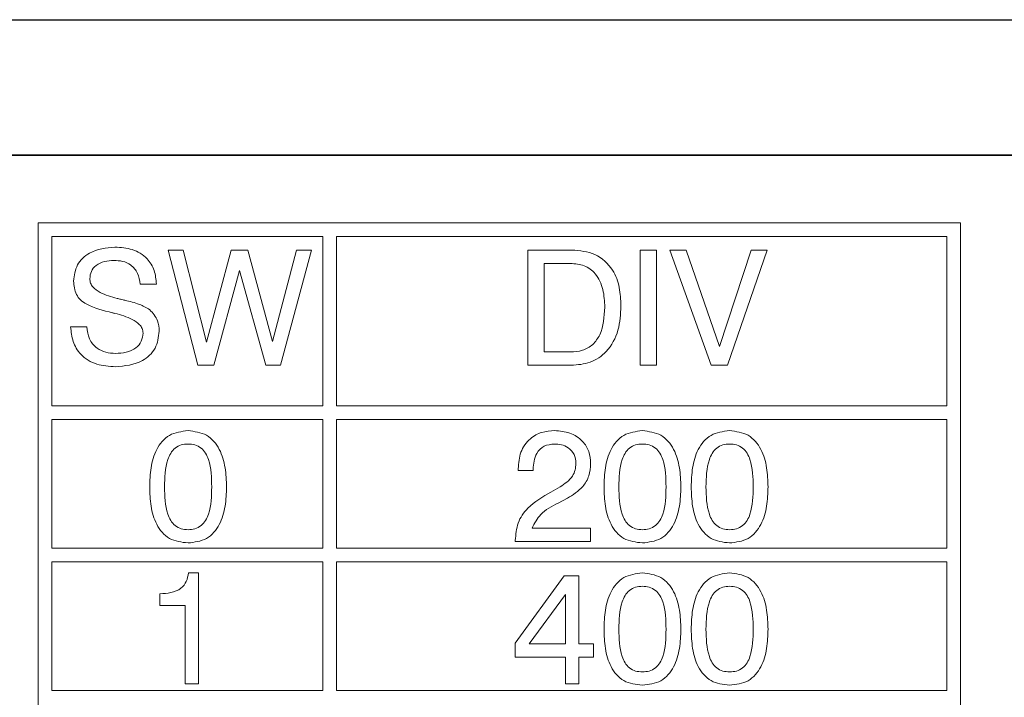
# Model space of a CAD drawing. Header units: millimetres. Extents: x 28 to 178, y 29 to 265.
# Tile 14 of 92: x 52 to 66, y 137 to 147. Entities that reach past the tile are written whole.
import ezdxf

# ---------------------------------------------------------------- set-up
doc = ezdxf.new("R2010")
doc.units = ezdxf.units.MM
doc.layers.add('TEXT', color=4, linetype='Continuous', lineweight=5)

msp = doc.modelspace()

# ---------------------------------------------------------------- linework, layer by layer
at = {"color": 7, "linetype": 'Continuous', "lineweight": 30}
for p, q in [((41.144, 147.112), (107.144, 147.112)), ((41.144, 145.112), (107.144, 145.112)), ((100.144, 145.112), (48.144, 145.112))]:
    msp.add_line(p, q, dxfattribs=at)
at = {"layer": 'TEXT'}
for p, q in [((65.744, 144.112), (52.144, 144.112)), ((52.144, 144.112), (52.144, 120.212)), ((65.744, 120.212), (65.744, 144.112)), ((52.344, 143.912), (52.344, 141.412)), ((56.344, 143.912), (52.344, 143.912)), ((56.344, 143.912), (56.344, 141.412)), ((56.544, 141.412), (56.544, 143.912)), ((65.544, 143.912), (56.544, 143.912)), ((65.544, 141.412), (65.544, 143.912)), ((54.061, 143.712), (54.283, 143.712)), ((54.497, 142.012), (54.061, 143.712)), ((54.283, 143.712), (54.629, 142.353)), ((54.629, 142.353), (54.991, 143.712)), ((54.991, 143.712), (55.234, 143.712)), ((55.234, 143.712), (55.602, 142.362)), ((55.602, 142.362), (55.953, 143.712)), ((56.175, 143.712), (55.717, 142.012)), ((55.953, 143.712), (56.175, 143.712)), ((59.366, 143.712), (60.014, 143.712)), ((59.366, 142.012), (59.366, 143.712)), ((61.023, 143.712), (61.262, 143.712)), ((61.023, 142.012), (61.023, 143.712)), ((61.262, 143.712), (61.262, 142.012)), ((61.459, 143.712), (61.7, 143.712)), ((62.069, 142.012), (61.459, 143.712)), ((61.7, 143.712), (62.191, 142.289)), ((62.191, 142.289), (62.66, 143.712)), ((62.897, 143.712), (62.309, 142.012)), ((62.66, 143.712), (62.897, 143.712)), ((59.606, 143.516), (59.606, 142.208)), ((59.995, 143.516), (59.606, 143.516)), ((55.111, 143.413), (54.737, 142.012)), ((55.5, 142.012), (55.111, 143.413)), ((53.887, 143.211), (53.647, 143.21)), ((52.623, 142.579), (52.862, 142.579)), ((59.606, 142.208), (59.995, 142.208)), ((54.737, 142.012), (54.497, 142.012)), ((55.717, 142.012), (55.5, 142.012)), ((60.005, 142.012), (59.366, 142.012)), ((61.262, 142.012), (61.023, 142.012)), ((62.309, 142.012), (62.069, 142.012)), ((56.344, 141.412), (52.344, 141.412)), ((65.544, 141.412), (56.544, 141.412)), ((52.344, 141.212), (52.344, 139.312)), ((52.344, 141.212), (56.344, 141.212)), ((56.344, 141.212), (56.344, 139.312)), ((56.544, 141.212), (65.544, 141.212)), ((56.544, 139.312), (56.544, 141.212)), ((65.544, 139.312), (65.544, 141.212)), ((59.225, 140.458), (59.225, 140.486)), ((59.442, 140.458), (59.225, 140.458)), ((59.442, 140.477), (59.442, 140.458)), ((59.704, 140.141), (59.84, 140.217)), ((59.948, 140.049), (59.812, 139.979)), ((59.427, 139.608), (60.292, 139.608)), ((60.292, 139.608), (60.292, 139.412)), ((59.181, 139.412), (59.181, 139.425)), ((60.292, 139.412), (59.181, 139.412)), ((56.344, 139.312), (52.344, 139.312)), ((65.544, 139.312), (56.544, 139.312)), ((52.344, 139.112), (52.344, 137.212)), ((52.344, 139.112), (56.344, 139.112)), ((56.344, 139.112), (56.344, 137.212)), ((56.544, 137.212), (56.544, 139.112)), ((56.544, 139.112), (65.544, 139.112)), ((65.544, 137.212), (65.544, 139.112)), ((54.361, 138.947), (54.508, 138.947)), ((54.508, 138.947), (54.508, 137.312)), ((59.181, 137.912), (59.902, 138.903)), ((59.902, 138.903), (60.118, 138.903)), ((60.118, 138.903), (60.118, 137.9)), ((53.941, 138.467), (53.941, 138.641)), ((59.922, 138.63), (59.386, 137.9)), ((59.922, 137.9), (59.922, 138.63)), ((54.312, 138.467), (53.941, 138.467)), ((54.312, 137.312), (54.312, 138.467)), ((59.181, 137.704), (59.181, 137.912)), ((59.386, 137.9), (59.922, 137.9)), ((60.118, 137.9), (60.336, 137.9)), ((60.336, 137.9), (60.336, 137.704)), ((59.922, 137.704), (59.181, 137.704)), ((59.922, 137.312), (59.922, 137.704)), ((60.118, 137.704), (60.118, 137.312)), ((60.336, 137.704), (60.118, 137.704)), ((54.508, 137.312), (54.312, 137.312)), ((60.118, 137.312), (59.922, 137.312)), ((56.344, 137.212), (52.344, 137.212)), ((65.544, 137.212), (56.544, 137.212))]:
    msp.add_line(p, q, dxfattribs=at)
for points, knots in [([(52.666, 143.255), (52.677, 143.338), (52.699, 143.505), (52.931, 143.72), (53.146, 143.742), (53.277, 143.756)], [0, 0, 0, 0, 0.280082, 0.560249, 1, 1, 1, 1]), ([(53.277, 143.756), (53.364, 143.75), (53.537, 143.739), (53.75, 143.609), (53.87, 143.415), (53.881, 143.279), (53.887, 143.211)], [0, 0, 0, 0, 0.28065, 0.5597, 0.77949, 1, 1, 1, 1]), ([(60.014, 143.712), (60.132, 143.702), (60.368, 143.683), (60.624, 143.448), (60.727, 143.162), (60.735, 142.979), (60.739, 142.887)], [0, 0, 0, 0, 0.280044, 0.558115, 0.778718, 1, 1, 1, 1]), ([(53.262, 143.559), (53.216, 143.557), (53.122, 143.552), (53.001, 143.496), (52.918, 143.401), (52.91, 143.327), (52.906, 143.29)], [0, 0, 0, 0, 0.281007, 0.560857, 0.78037, 1, 1, 1, 1]), ([(53.647, 143.21), (53.64, 143.264), (53.625, 143.373), (53.522, 143.495), (53.391, 143.553), (53.305, 143.557), (53.262, 143.559)], [0, 0, 0, 0, 0.280268, 0.558885, 0.779095, 1, 1, 1, 1]), ([(60.5, 142.869), (60.496, 142.956), (60.488, 143.13), (60.388, 143.359), (60.201, 143.5), (60.063, 143.51), (59.995, 143.516)], [0, 0, 0, 0, 0.281177, 0.560592, 0.779794, 1, 1, 1, 1]), ([(53.239, 142.787), (53.106, 142.819), (52.939, 142.859), (52.767, 142.971), (52.683, 143.082), (52.673, 143.186), (52.666, 143.255)], [0, 0, 0, 0, 0.500944, 0.626189, 0.751266, 1, 1, 1, 1]), ([(52.906, 143.29), (52.908, 143.268), (52.913, 143.223), (52.963, 143.147), (53.093, 143.057), (53.222, 143.022), (53.308, 142.999)], [0, 0, 0, 0, 0.124789, 0.249814, 0.499491, 1, 1, 1, 1]), ([(53.308, 142.999), (53.325, 142.995), (53.356, 142.987), (53.386, 142.98), (53.4, 142.976)], [0, 0, 0, 0, 0.559991, 1, 1, 1, 1]), ([(53.4, 142.976), (53.404, 142.975), (53.412, 142.974), (53.42, 142.972), (53.424, 142.971)], [0, 0, 0, 0, 0.559964, 1, 1, 1, 1]), ([(53.424, 142.971), (53.496, 142.954), (53.625, 142.925), (53.74, 142.86), (53.79, 142.832)], [0, 0, 0, 0, 0.560907, 1, 1, 1, 1]), ([(60.739, 142.887), (60.733, 142.766), (60.72, 142.524), (60.558, 142.215), (60.291, 142.034), (60.1, 142.019), (60.005, 142.012)], [0, 0, 0, 0, 0.280935, 0.560147, 0.779661, 1, 1, 1, 1]), ([(53.277, 142.778), (53.27, 142.779), (53.258, 142.782), (53.245, 142.785), (53.239, 142.787)], [0, 0, 0, 0, 0.560026, 1, 1, 1, 1]), ([(53.691, 142.488), (53.688, 142.511), (53.682, 142.556), (53.629, 142.631), (53.495, 142.719), (53.365, 142.754), (53.277, 142.778)], [0, 0, 0, 0, 0.124674, 0.249607, 0.499328, 1, 1, 1, 1]), ([(53.79, 142.832), (53.836, 142.781), (53.917, 142.69), (53.926, 142.568), (53.93, 142.515)], [0, 0, 0, 0, 0.558282, 1, 1, 1, 1]), ([(59.995, 142.208), (60.054, 142.212), (60.172, 142.22), (60.331, 142.31), (60.481, 142.527), (60.492, 142.728), (60.5, 142.869)], [0, 0, 0, 0, 0.187233, 0.373775, 0.560602, 1, 1, 1, 1]), ([(53.284, 141.99), (53.19, 141.996), (53.004, 142.007), (52.771, 142.146), (52.646, 142.359), (52.63, 142.505), (52.623, 142.579)], [0, 0, 0, 0, 0.280659, 0.559431, 0.779299, 1, 1, 1, 1]), ([(52.862, 142.579), (52.869, 142.518), (52.882, 142.396), (52.998, 142.262), (53.142, 142.195), (53.237, 142.189), (53.285, 142.186)], [0, 0, 0, 0, 0.2799185, 0.5588307, 0.779101, 1, 1, 1, 1]), ([(53.93, 142.515), (53.919, 142.427), (53.897, 142.25), (53.649, 142.024), (53.423, 142.003), (53.284, 141.99)], [0, 0, 0, 0, 0.280008, 0.560068, 1, 1, 1, 1]), ([(53.285, 142.186), (53.338, 142.189), (53.444, 142.194), (53.583, 142.255), (53.677, 142.362), (53.686, 142.446), (53.691, 142.488)], [0, 0, 0, 0, 0.281122, 0.560947, 0.780342, 1, 1, 1, 1]), ([(53.789, 140.217), (53.792, 140.311), (53.798, 140.5), (53.863, 140.732), (53.967, 140.891), (54.114, 141.018), (54.258, 141.035), (54.354, 141.047)], [0, 0, 0, 0, 0.250947, 0.50124, 0.626587, 0.751761, 1, 1, 1, 1]), ([(54.354, 141.047), (54.45, 141.035), (54.594, 141.019), (54.741, 140.892), (54.846, 140.733), (54.912, 140.501), (54.919, 140.311), (54.922, 140.217)], [0, 0, 0, 0, 0.248319, 0.373488, 0.498826, 0.749058, 1, 1, 1, 1]), ([(59.225, 140.486), (59.23, 140.569), (59.242, 140.733), (59.379, 140.93), (59.568, 141.034), (59.697, 141.042), (59.762, 141.047)], [0, 0, 0, 0, 0.280449, 0.5593599, 0.7793083, 1, 1, 1, 1]), ([(59.762, 141.047), (59.838, 141.041), (59.989, 141.03), (60.172, 140.91), (60.278, 140.741), (60.288, 140.622), (60.292, 140.562)], [0, 0, 0, 0, 0.280442, 0.559681, 0.779593, 1, 1, 1, 1]), ([(60.489, 140.217), (60.492, 140.311), (60.498, 140.5), (60.563, 140.732), (60.667, 140.891), (60.814, 141.018), (60.958, 141.035), (61.054, 141.047)], [0, 0, 0, 0, 0.250947, 0.501239, 0.626588, 0.75176, 1, 1, 1, 1]), ([(61.054, 141.047), (61.15, 141.035), (61.294, 141.019), (61.441, 140.892), (61.546, 140.733), (61.612, 140.501), (61.619, 140.311), (61.622, 140.217)], [0, 0, 0, 0, 0.248318, 0.373487, 0.498825, 0.749057, 1, 1, 1, 1]), ([(61.775, 140.217), (61.778, 140.311), (61.784, 140.5), (61.849, 140.732), (61.953, 140.891), (62.099, 141.018), (62.244, 141.035), (62.339, 141.047)], [0, 0, 0, 0, 0.250947, 0.50124, 0.626587, 0.75176, 1, 1, 1, 1]), ([(62.339, 141.047), (62.436, 141.035), (62.58, 141.019), (62.727, 140.892), (62.832, 140.733), (62.898, 140.501), (62.905, 140.311), (62.908, 140.217)], [0, 0, 0, 0, 0.24832, 0.37349, 0.498825, 0.749058, 1, 1, 1, 1]), ([(54.355, 140.85), (54.321, 140.848), (54.253, 140.843), (54.16, 140.794), (54.094, 140.715), (54.014, 140.526), (54.01, 140.354), (54.007, 140.217)], [0, 0, 0, 0, 0.12508, 0.24987, 0.374797, 0.500052, 1, 1, 1, 1]), ([(54.704, 140.217), (54.701, 140.354), (54.697, 140.526), (54.617, 140.716), (54.551, 140.795), (54.458, 140.844), (54.389, 140.848), (54.355, 140.85)], [0, 0, 0, 0, 0.4999035, 0.6251675, 0.7500858, 0.8748729, 1, 1, 1, 1]), ([(59.757, 140.85), (59.705, 140.845), (59.601, 140.834), (59.462, 140.693), (59.45, 140.559), (59.442, 140.477)], [0, 0, 0, 0, 0.280572, 0.560266, 1, 1, 1, 1]), ([(60.075, 140.564), (60.07, 140.609), (60.061, 140.7), (59.971, 140.797), (59.863, 140.845), (59.792, 140.848), (59.757, 140.85)], [0, 0, 0, 0, 0.279611, 0.558547, 0.779046, 1, 1, 1, 1]), ([(61.055, 140.85), (61.021, 140.848), (60.953, 140.843), (60.86, 140.794), (60.794, 140.715), (60.714, 140.526), (60.71, 140.354), (60.707, 140.217)], [0, 0, 0, 0, 0.125084, 0.249873, 0.3748, 0.500054, 1, 1, 1, 1]), ([(61.404, 140.217), (61.401, 140.354), (61.397, 140.526), (61.317, 140.716), (61.251, 140.795), (61.158, 140.844), (61.089, 140.848), (61.055, 140.85)], [0, 0, 0, 0, 0.499905, 0.625169, 0.750087, 0.874873, 1, 1, 1, 1]), ([(62.341, 140.85), (62.307, 140.848), (62.239, 140.843), (62.146, 140.794), (62.08, 140.715), (61.999, 140.526), (61.996, 140.354), (61.992, 140.217)], [0, 0, 0, 0, 0.12508, 0.24987, 0.374797, 0.500052, 1, 1, 1, 1]), ([(62.69, 140.217), (62.687, 140.354), (62.683, 140.526), (62.603, 140.716), (62.537, 140.795), (62.443, 140.844), (62.375, 140.848), (62.341, 140.85)], [0, 0, 0, 0, 0.499904, 0.625166, 0.750088, 0.874873, 1, 1, 1, 1]), ([(59.84, 140.217), (59.91, 140.263), (60.008, 140.328), (60.068, 140.466), (60.072, 140.531), (60.075, 140.564)], [0, 0, 0, 0, 0.55813, 0.77901, 1, 1, 1, 1]), ([(60.292, 140.562), (60.288, 140.501), (60.278, 140.379), (60.164, 140.183), (60.03, 140.1), (59.948, 140.049)], [0, 0, 0, 0, 0.280291, 0.560218, 1, 1, 1, 1]), ([(54.354, 139.39), (54.258, 139.401), (54.114, 139.418), (53.968, 139.544), (53.863, 139.702), (53.798, 139.934), (53.792, 140.122), (53.789, 140.217)], [0, 0, 0, 0, 0.248326, 0.373503, 0.498828, 0.749083, 1, 1, 1, 1]), ([(54.007, 140.217), (54.01, 140.08), (54.014, 139.908), (54.094, 139.72), (54.161, 139.642), (54.254, 139.593), (54.321, 139.589), (54.355, 139.586)], [0, 0, 0, 0, 0.499896, 0.625152, 0.750077, 0.874881, 1, 1, 1, 1]), ([(54.922, 140.217), (54.919, 140.122), (54.912, 139.933), (54.846, 139.701), (54.741, 139.543), (54.594, 139.417), (54.45, 139.401), (54.354, 139.39)], [0, 0, 0, 0, 0.250903, 0.50109, 0.626416, 0.751613, 1, 1, 1, 1]), ([(54.355, 139.586), (54.389, 139.589), (54.457, 139.593), (54.55, 139.641), (54.617, 139.72), (54.697, 139.908), (54.701, 140.08), (54.704, 140.217)], [0, 0, 0, 0, 0.125107, 0.249966, 0.3749, 0.500146, 1, 1, 1, 1]), ([(59.181, 139.425), (59.188, 139.514), (59.201, 139.69), (59.387, 139.959), (59.584, 140.072), (59.704, 140.141)], [0, 0, 0, 0, 0.279997, 0.559198, 1, 1, 1, 1]), ([(61.054, 139.39), (60.958, 139.401), (60.814, 139.418), (60.668, 139.544), (60.563, 139.702), (60.498, 139.934), (60.492, 140.122), (60.489, 140.217)], [0, 0, 0, 0, 0.248328, 0.373504, 0.49883, 0.749083, 1, 1, 1, 1]), ([(60.707, 140.217), (60.71, 140.08), (60.714, 139.908), (60.794, 139.72), (60.861, 139.642), (60.954, 139.593), (61.021, 139.589), (61.055, 139.586)], [0, 0, 0, 0, 0.499896, 0.625151, 0.750077, 0.874877, 1, 1, 1, 1]), ([(61.622, 140.217), (61.619, 140.122), (61.612, 139.933), (61.546, 139.701), (61.441, 139.543), (61.294, 139.417), (61.15, 139.401), (61.054, 139.39)], [0, 0, 0, 0, 0.250903, 0.50109, 0.626419, 0.751614, 1, 1, 1, 1]), ([(61.055, 139.586), (61.089, 139.589), (61.157, 139.593), (61.25, 139.641), (61.317, 139.72), (61.397, 139.908), (61.401, 140.08), (61.404, 140.217)], [0, 0, 0, 0, 0.125107, 0.249963, 0.374899, 0.500144, 1, 1, 1, 1]), ([(62.339, 139.39), (62.244, 139.401), (62.1, 139.418), (61.954, 139.544), (61.849, 139.702), (61.784, 139.934), (61.778, 140.122), (61.775, 140.217)], [0, 0, 0, 0, 0.248326, 0.373504, 0.498828, 0.749083, 1, 1, 1, 1]), ([(61.992, 140.217), (61.996, 140.08), (61.999, 139.908), (62.08, 139.72), (62.147, 139.642), (62.239, 139.593), (62.307, 139.589), (62.341, 139.586)], [0, 0, 0, 0, 0.499896, 0.625151, 0.750077, 0.874881, 1, 1, 1, 1]), ([(62.908, 140.217), (62.905, 140.122), (62.898, 139.933), (62.832, 139.701), (62.727, 139.543), (62.58, 139.417), (62.435, 139.401), (62.339, 139.39)], [0, 0, 0, 0, 0.250903, 0.501089, 0.626417, 0.751614, 1, 1, 1, 1]), ([(62.341, 139.586), (62.375, 139.589), (62.443, 139.593), (62.536, 139.641), (62.603, 139.72), (62.683, 139.908), (62.687, 140.08), (62.69, 140.217)], [0, 0, 0, 0, 0.1251068, 0.2499664, 0.3749014, 0.5001466, 1, 1, 1, 1]), ([(59.812, 139.979), (59.718, 139.93), (59.552, 139.845), (59.465, 139.68), (59.427, 139.608)], [0, 0, 0, 0, 0.562606, 1, 1, 1, 1]), ([(53.941, 138.641), (53.995, 138.644), (54.103, 138.649), (54.249, 138.705), (54.339, 138.82), (54.354, 138.904), (54.361, 138.947)], [0, 0, 0, 0, 0.281056, 0.560318, 0.77965, 1, 1, 1, 1]), ([(60.489, 138.117), (60.492, 138.211), (60.498, 138.4), (60.563, 138.632), (60.667, 138.791), (60.814, 138.918), (60.958, 138.935), (61.054, 138.947)], [0, 0, 0, 0, 0.250949, 0.501238, 0.626586, 0.751761, 1, 1, 1, 1]), ([(61.054, 138.947), (61.15, 138.935), (61.294, 138.919), (61.441, 138.792), (61.546, 138.633), (61.612, 138.401), (61.619, 138.211), (61.622, 138.117)], [0, 0, 0, 0, 0.248317, 0.373486, 0.498824, 0.749055, 1, 1, 1, 1]), ([(61.775, 138.117), (61.778, 138.211), (61.784, 138.4), (61.849, 138.632), (61.953, 138.791), (62.099, 138.918), (62.244, 138.935), (62.339, 138.947)], [0, 0, 0, 0, 0.250949, 0.501239, 0.626586, 0.75176, 1, 1, 1, 1]), ([(62.339, 138.947), (62.436, 138.935), (62.58, 138.919), (62.727, 138.792), (62.832, 138.633), (62.898, 138.401), (62.905, 138.211), (62.908, 138.117)], [0, 0, 0, 0, 0.24832, 0.373488, 0.498824, 0.749056, 1, 1, 1, 1]), ([(61.055, 138.75), (61.021, 138.748), (60.953, 138.743), (60.86, 138.694), (60.794, 138.615), (60.714, 138.426), (60.71, 138.254), (60.707, 138.117)], [0, 0, 0, 0, 0.125083, 0.249874, 0.374797, 0.500051, 1, 1, 1, 1]), ([(61.404, 138.117), (61.401, 138.254), (61.397, 138.426), (61.317, 138.616), (61.251, 138.695), (61.158, 138.744), (61.089, 138.748), (61.055, 138.75)], [0, 0, 0, 0, 0.4999075, 0.6251671, 0.7500887, 0.8748737, 1, 1, 1, 1]), ([(62.341, 138.75), (62.307, 138.748), (62.239, 138.743), (62.146, 138.694), (62.08, 138.615), (61.999, 138.426), (61.996, 138.254), (61.992, 138.117)], [0, 0, 0, 0, 0.125079, 0.249871, 0.374794, 0.500048, 1, 1, 1, 1]), ([(62.69, 138.117), (62.687, 138.254), (62.683, 138.426), (62.603, 138.616), (62.537, 138.695), (62.443, 138.744), (62.375, 138.748), (62.341, 138.75)], [0, 0, 0, 0, 0.4999069, 0.6251645, 0.750089, 0.8748738, 1, 1, 1, 1]), ([(61.054, 137.29), (60.958, 137.301), (60.814, 137.318), (60.668, 137.444), (60.563, 137.602), (60.498, 137.834), (60.492, 138.022), (60.489, 138.117)], [0, 0, 0, 0, 0.2483279, 0.3735038, 0.4988323, 0.7490832, 1, 1, 1, 1]), ([(60.707, 138.117), (60.71, 137.98), (60.714, 137.808), (60.794, 137.62), (60.861, 137.542), (60.954, 137.493), (61.021, 137.489), (61.055, 137.486)], [0, 0, 0, 0, 0.499894, 0.625149, 0.750075, 0.874875, 1, 1, 1, 1]), ([(61.622, 138.117), (61.619, 138.022), (61.612, 137.833), (61.546, 137.601), (61.441, 137.443), (61.294, 137.317), (61.15, 137.301), (61.054, 137.29)], [0, 0, 0, 0, 0.250903, 0.50109, 0.626419, 0.751615, 1, 1, 1, 1]), ([(61.055, 137.486), (61.089, 137.489), (61.157, 137.493), (61.25, 137.541), (61.317, 137.62), (61.397, 137.808), (61.401, 137.98), (61.404, 138.117)], [0, 0, 0, 0, 0.1251075, 0.2499659, 0.3749016, 0.5001476, 1, 1, 1, 1]), ([(62.339, 137.29), (62.244, 137.301), (62.1, 137.318), (61.954, 137.444), (61.849, 137.602), (61.784, 137.834), (61.778, 138.022), (61.775, 138.117)], [0, 0, 0, 0, 0.248325, 0.373504, 0.498831, 0.749083, 1, 1, 1, 1]), ([(61.992, 138.117), (61.996, 137.98), (61.999, 137.808), (62.08, 137.62), (62.147, 137.542), (62.239, 137.493), (62.307, 137.489), (62.341, 137.486)], [0, 0, 0, 0, 0.499894, 0.625149, 0.750076, 0.87488, 1, 1, 1, 1]), ([(62.908, 138.117), (62.905, 138.022), (62.898, 137.833), (62.832, 137.601), (62.727, 137.443), (62.58, 137.317), (62.435, 137.301), (62.339, 137.29)], [0, 0, 0, 0, 0.250903, 0.50109, 0.626417, 0.751615, 1, 1, 1, 1]), ([(62.341, 137.486), (62.375, 137.489), (62.443, 137.493), (62.536, 137.541), (62.603, 137.62), (62.683, 137.808), (62.687, 137.98), (62.69, 138.117)], [0, 0, 0, 0, 0.1251071, 0.2499691, 0.3749044, 0.50015, 1, 1, 1, 1])]:
    msp.add_open_spline(points, degree=3, knots=knots, dxfattribs=at)

doc.saveas('drawing.dxf')
